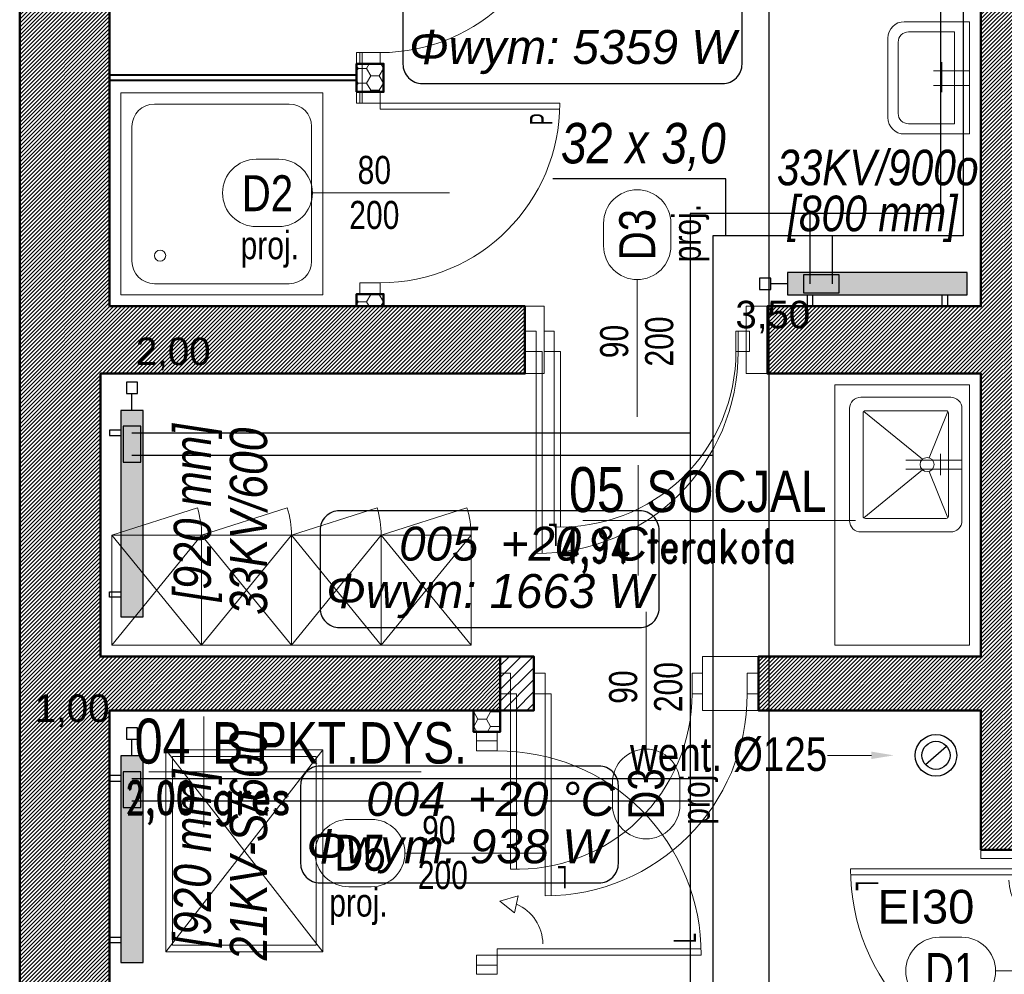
# Model space of a CAD drawing. Header units: centimetres. Extents: x -2715 to 104803, y -2927 to 32152.
# Tile 34 of 72: x 86216 to 86654, y 564 to 989. Entities that reach past the tile are written whole.
import ezdxf
from ezdxf import colors
from ezdxf.entities.mleader import LeaderData, LeaderLine
from ezdxf.enums import TextEntityAlignment as Align
from ezdxf.lldxf.tags import DXFTag
from ezdxf.math import Vec2, Vec3

# ---------------------------------------------------------------- set-up
doc = ezdxf.new("R2010")
doc.units = ezdxf.units.CM
doc.header["$MEASUREMENT"] = 0
doc.linetypes.add('DASHDOT2', pattern=[0.5, 0.25, -0.125, 0, -0.125])
for name, color, linetype, lineweight in [('0_TXT', 252, 'Continuous', 15), ('0_TXT niewidoczne', 252, 'Continuous', 15), ('1_ doors proj.', 252, 'Continuous', 15), ('1_ hatch', 252, 'Continuous', 9), ('1_ hatch proj.', 252, 'Continuous', 9), ('1_ przerywana  S_CONSTRUCTION', 252, 'DASHDOT2', 25), ('1_ view 1', 252, 'Continuous', 15), ('1_ wall DIV', 252, 'Continuous', 40), ('1_ wall STRUCT', 252, 'Continuous', 50), ('1_ wall STRUCT proj.', 252, 'Continuous', 50), ('1_ wall STRUCT-DIV rozbiorka', 252, 'Continuous', 9), ('2_ doors description proj.', 252, 'Continuous', 15), ('2_ equipment istn.', 252, 'Continuous', 9), ('2_ equipment proj.', 252, 'Continuous', 9), ('3_ PPOŻ  opisy', 252, 'Continuous', 18)]:
    doc.layers.add(name, color=color, linetype=linetype, lineweight=lineweight)
for name, color, linetype in [('1_ dach - osie', 252, 'DASHDOT'), ('IS_Grzejniki_Plan_rzut', 90, 'SOLID'), ('IS_Powrót', 240, 'Continuous'), ('IS_Text_Armatury_Therm', 7, 'Continuous'), ('IS_Text_Konstrukcji', 7, 'Continuous'), ('IS_Text_Odbiornikow_Therm', 7, 'Continuous'), ('IS_Zasilanie', 240, 'SOLID')]:
    doc.layers.add(name, color=color, linetype=linetype)
for name, color, linetype, true_color in [('IS_Armatura_podłączeniowa_grz._dolnozas.', 7, 'SOLID', 0x000000), ('IS_Armatura_Therm', 7, 'SOLID', 0x000000), ('IS_Opisy_działek_Therm', 7, 'SOLID', 0x000000)]:
    doc.layers.add(name, color=color, linetype=linetype, true_color=true_color)
doc.styles.add('ARIAL', font='arial.ttf', dxfattribs={"width": 0.8})
doc.styles.add('BIKTS', font='bikromsw.shx', dxfattribs={"width": 0.85})
doc.styles.add('H_POM', font='ARIALN.TTF', dxfattribs={"width": 0.7, "height": 18})
doc.styles.get("Standard").update_dxf_attribs({"font": 'ARIALN.TTF'})
doc.styles.add('TXT_D', font='arial.ttf')
doc.styles.add('TXT_M', font='romans.shx', dxfattribs={"width": 0.75, "oblique": 15})
doc.styles.add('TXT_S', font='romand.shx')
tags = doc.linetypes.add('Dash', pattern=[15, 10, -5]).pattern_tags.tags
tags[6:7] = [DXFTag(74, 4), DXFTag(75, 0), DXFTag(340, '0'), DXFTag(46, 0.0), DXFTag(50, 0.0), DXFTag(44, 0.0), DXFTag(45, 0.0)]
tags[4:5] = [DXFTag(74, 4), DXFTag(75, 0), DXFTag(340, '0'), DXFTag(46, 0.0), DXFTag(50, 0.0), DXFTag(44, 0.0), DXFTag(45, 0.0)]
tags = doc.linetypes.add('DASHDOT', pattern=[20, 10, -5, 0, -5]).pattern_tags.tags
tags[10:11] = [DXFTag(74, 4), DXFTag(75, 0), DXFTag(340, '0'), DXFTag(46, 0.0), DXFTag(50, 0.0), DXFTag(44, 0.0), DXFTag(45, 0.0)]
tags[8:9] = [DXFTag(74, 4), DXFTag(75, 0), DXFTag(340, '0'), DXFTag(46, 0.0), DXFTag(50, 0.0), DXFTag(44, 0.0), DXFTag(45, 0.0)]
tags[6:7] = [DXFTag(74, 4), DXFTag(75, 0), DXFTag(340, '0'), DXFTag(46, 0.0), DXFTag(50, 0.0), DXFTag(44, 0.0), DXFTag(45, 0.0)]
tags[4:5] = [DXFTag(74, 4), DXFTag(75, 0), DXFTag(340, '0'), DXFTag(46, 0.0), DXFTag(50, 0.0), DXFTag(44, 0.0), DXFTag(45, 0.0)]
doc.linetypes.add('Rozbiö˘ka', pattern='A,7,[121,msgB.shx,S=1,R=0,X=0.5,Y=-1.826635],7', length=14)
tags = doc.linetypes.add('SOLID', pattern=[10, 10, 0]).pattern_tags.tags
tags[6:7] = [DXFTag(74, 4), DXFTag(75, 0), DXFTag(340, '0'), DXFTag(46, 0.0), DXFTag(50, 0.0), DXFTag(44, 0.0), DXFTag(45, 0.0)]
tags[4:5] = [DXFTag(74, 4), DXFTag(75, 0), DXFTag(340, '0'), DXFTag(46, 0.0), DXFTag(50, 0.0), DXFTag(44, 0.0), DXFTag(45, 0.0)]

# ---------------------------------------------------------------- blocks, each defined once
blk = doc.blocks.new('fdgdfhfghgfsh')
at = {"linetype": 'Continuous'}
for p, q in [((0, 90), (-90, 90)), ((-90, 90), (-90, 0)), ((0, 0), (0, 90)), ((-15, 85), (-75, 85)), ((-85, 75), (-85, 15)), ((-5, 15), (-5, 75)), ((-75, 5), (-15, 5)), ((-90, 0), (0, 0))]:
    blk.add_line(p, q, dxfattribs=at)
for centre, major_axis, start_param, end_param in [((-75, 75), (-7.07, -7.07), 3.926991, 5.497787), ((-15, 75), (7.07, -7.07), 0.785398, 2.356194), ((-17.5, 17.5), (-1.77, -1.77), 3.926991, 10.210176), ((-75, 15), (7.07, -7.07), 3.926991, 5.497787), ((-15, 15), (-7.07, -7.07), 0.785398, 2.356194)]:
    blk.add_ellipse(centre, major_axis=major_axis, ratio=1, start_param=start_param, end_param=end_param, dxfattribs=at)
blk = doc.blocks.new('zlew 60x50')
for p, q in [((-2, -25), (-2, 0)), ((2, -25), (2, 0)), ((-3.01, -14.66), (-23.71, -6.29)), ((3.01, -14.66), (23.71, -6.29)), ((4.82, -9.59), (-4.69, -9.59)), ((-2.39, -17.5), (-23.68, -43.73)), ((23.68, -43.73), (2.39, -17.5))]:
    blk.add_line(p, q)
for points in [[(30, -5), (30, -45, -0.414214), (25, -50), (-25, -50, -0.414214), (-30, -45), (-30, -5, -0.414214), (-25, 0), (25, 0, -0.414214)], [(24, -7), (24, -43, -0.414214), (23, -44), (-23, -44, -0.414214), (-24, -43), (-24, -7, -0.414214), (-23, -6), (23, -6, -0.414214)]]:
    blk.add_lwpolyline(points, format="xyb", close=True)
blk.add_circle((0, -15.5), 3.12)
blk = doc.blocks.new('UMYWALKA')
for p, q in [((32, 55), (0, 55)), ((0, 55), (0, 0)), ((7.48, 50), (7.48, 5)), ((30, 50), (7.48, 50)), ((35, 10), (35, 45)), ((40, 8), (40, 47)), ((13.59, 34.46), (13.59, 19.84)), ((17.77, 31.32), (0, 31.32)), ((17.77, 24.01), (0, 24.01)), ((7.48, 5), (30, 5)), ((0, 0), (32, 0))]:
    blk.add_line(p, q)
for centre, radius, start, end in [((32, 47), 8, 0, 90), ((30, 45), 5, 0, 90), ((30, 10), 5, 270, 0), ((32, 8), 8, 270, 0)]:
    blk.add_arc(centre, radius, start, end)
blk = doc.blocks.new('MET')
at = {"layer": '0_TXT niewidoczne'}
for p, q in [((0, -20), (0, 20)), ((-20, 0), (78.66, 0))]:
    blk.add_line(p, q, dxfattribs=at)
at = {"style": 'TXT_D', "width": 0.8, "flags": 4}
blk.add_attdef('NUMER', text='', height=15, dxfattribs=at).set_placement((-6.73, 3.76), align=Align.RIGHT)
blk.add_attdef('NAZWA', (4.15, 3.76), '', height=15, dxfattribs=at)
at = {"layer": '0_TXT niewidoczne', "style": 'TXT_M', "width": 0.8, "flags": 4}
blk.add_attdef('M2', text='', height=12, dxfattribs=at).set_placement((-6.06, -15.36), align=Align.RIGHT)
blk.add_attdef('POSADZKA', (4.15, -15.36), '', height=12, dxfattribs=at)
blk = doc.blocks.new('_OZN.DRZWI')
blk.add_line((0, 0), (61.07, 0))
blk.add_lwpolyline([(-15, 15, -1), (-15, -15), (-25, -15, -1), (-25, 15)], format="xyb", close=True)
at = {"style": 'BIKTS', "width": 0.8}
blk.add_attdef('WYSOK', text='', height=8, rotation=0, dxfattribs=at).set_placement((27.59, 12.75), align=Align.TOP_CENTER)
for p in [(-20, 0), (75.14, 0)]:
    blk.add_attdef('OZN', text='', height=8, rotation=0, dxfattribs=at).set_placement(p, align=Align.MIDDLE)
blk.add_attdef('SZEROK', text='', height=8, rotation=0, dxfattribs=at).set_placement((27.59, -12.4), align=Align.CENTER)
blk = doc.blocks.new('VFDGFDHGF')
for p, q in [((4, 4.55), (0.45, 4.55)), ((8.55, 4.55), (4, 4.55)), ((8.55, -4.55), (8.55, 4.55)), ((99.45, 4.55), (99.45, -4.55)), ((108, 4.55), (104.45, 4.55)), ((4, -4.55), (8.55, -4.55)), ((8.55, -4.55), (8.55, -95.45)), ((11.27, -4.55), (11.27, -95.41)), ((32.64, -5.84), (27.34, -12.38)), ((99.45, -4.55), (104, -4.55)), ((27.34, -12.38), (35.01, -13.91))]:
    blk.add_line(p, q)
for points in [[(0, -4.55), (0, 4.55), (4, 4.55), (4, -4.55)], [(4, -4.55), (4, 4.55), (8.55, 4.55), (8.55, -4.55)], [(99.45, -4.55), (99.45, 4.55), (104, 4.55), (104, -4.55)], [(104, -4.55), (104, 4.55), (108, 4.55), (108, -4.55)]]:
    blk.add_lwpolyline(points, close=True)
for points in [[(54, -1.36), (54, -0.36)], [(8.55, -4.55), (11.27, -4.55)], [(32.64, -5.84), (35.01, -13.91)]]:
    blk.add_lwpolyline(points)
for centre, radius, start, end in [((9.07, -5.07), 90.38, 269.6651, 0.3349), ((13.55, -5.84), 19.09, 270, 337.4994)]:
    blk.add_arc(centre, radius, start, end)
at = {"insert": (18.4, -83.17), "char_height": 10, "width": 6.2032, "attachment_point": 3, "style": 'H_POM'}
blk.add_mtext('L', dxfattribs=at)
blk = doc.blocks.new('gfdgfhgfjhgjhgjhgjh')
for p, q in [((-9.09, -5), (-9.09, 0)), ((0, 0), (0, -5)), ((0, -5), (-9.09, -5)), ((0, -5), (80, -5)), ((0, -7.73), (79.95, -7.73)), ((-9.09, -85), (0, -85)), ((0, -85), (0, -90))]:
    blk.add_line(p, q)
for points in [[(0, 0), (-9.09, 0), (-9.09, -5), (0, -5)], [(0, -85), (-9.09, -85), (-9.09, -90), (0, -90)]]:
    blk.add_lwpolyline(points, close=True)
for points in [[(0, -5), (0, -7.73)], [(-3.18, -45), (-4.18, -45)]]:
    blk.add_lwpolyline(points)
blk.add_arc((0, -5), 80, 270, 0)
at = {"insert": (66.67, -14.86), "char_height": 10, "width": 6.2032, "attachment_point": 1, "rotation": 90, "style": 'H_POM'}
blk.add_mtext('P', dxfattribs=at)
blk = doc.blocks.new('htjhykjjhkjh')
at = {"layer": '1_ wall STRUCT-DIV rozbiorka', "linetype": 'Rozbiö˘ka'}
for p, q in [((4.55, 4.55), (0, 4.55)), ((4.55, -4.55), (4.55, 4.55)), ((85.45, 4.55), (85.45, -4.55)), ((0, -4.55), (4.55, -4.55)), ((4.55, -4.55), (4.55, -82.68)), ((7.27, -4.55), (7.27, -82.73)), ((85.45, -4.55), (90, -4.55))]:
    blk.add_line(p, q, dxfattribs=at)
for points in [[(0, -4.55), (0, 4.55), (4.55, 4.55), (4.55, -4.55)], [(85.45, -4.55), (85.45, 4.55), (90, 4.55), (90, -4.55)]]:
    blk.add_lwpolyline(points, close=True, dxfattribs=at)
blk.add_lwpolyline([(4.55, -4.55), (7.27, -4.55)], dxfattribs=at)
blk.add_arc((7.27, -4.55), 78.18, 268.0007, 0, dxfattribs=at)
blk = doc.blocks.new('GFDGFDHFHGFHGFRE')
for p, q in [((-9.09, 0), (-9.09, -5)), ((0, -5), (0, 0)), ((-9.09, -5), (-99.09, -5)), ((-9.09, -7.73), (-99.05, -7.73)), ((-9.09, -5), (0, -5)), ((-9.09, -95), (-9.09, -100)), ((0, -95), (-9.09, -95))]:
    blk.add_line(p, q)
for points in [[(-9.09, 0), (0, 0), (0, -5), (-9.09, -5)], [(-9.09, -95), (0, -95), (0, -100), (-9.09, -100)]]:
    blk.add_lwpolyline(points, close=True)
for points in [[(-9.09, -5), (-9.09, -7.73)], [(-5.91, -50), (-4.91, -50)]]:
    blk.add_lwpolyline(points)
blk.add_arc((-9.09, -5), 90, 180, 270)
at = {"insert": (-85.76, -14.86), "char_height": 10, "width": 6.2032, "attachment_point": 7, "rotation": 90, "style": 'H_POM'}
blk.add_mtext('L', dxfattribs=at)
blk = doc.blocks.new('GFDHGFJHGKJHLKJHL')
at = {"ltscale": 10}
blk.add_lwpolyline([(0, 0), (70, 0), (70, -90), (0, -90), (0, 0)], dxfattribs=at)
at = {"linetype": 'Dash', "ltscale": 20}
blk.add_lwpolyline([(0, -90), (70, 0), (0, 0), (70, -90), (0, -90)], dxfattribs=at)
blk.add_lwpolyline([(3, -3), (67, -3), (67, -87), (3, -87)], close=True, dxfattribs=at)
blk = doc.blocks.new('BFGHJHGJHGKHG')
at = {"linetype": 'Dash', "ltscale": 10}
for points in [[(0, 49), (38.11, 61.14)], [(40, 49), (78.11, 61.14)]]:
    blk.add_lwpolyline(points, dxfattribs=at)
blk.add_lwpolyline([(0, 49), (80, 49), (80, 0), (0, 0), (0, 49), (40, 49), (40, 0)])
at = {"linetype": 'Dash', "ltscale": 15}
for points in [[(0, 0), (40, 49), (0, 49), (40, 0), (0, 0)], [(40, 0), (80, 49), (40, 49), (80, 0), (40, 0)]]:
    blk.add_lwpolyline(points, dxfattribs=at)
at = {"linetype": 'Dash', "ltscale": 10}
for centre in [(0, 49), (40, 49)]:
    blk.add_arc(centre, 40, 0, 17.6724, dxfattribs=at)
blk = doc.blocks.new('GRFHGFJNHGJMKH')
at = {"layer": '1_ dach - osie'}
blk.add_line((0, -1754.68), (0, 0), dxfattribs=at)
blk = doc.blocks.new('bvnbvn')
at = {"layer": '1_ przerywana  S_CONSTRUCTION', "color": 150, "linetype": 'Dash', "ltscale": 20}
blk.add_lwpolyline([(-24.68, -24.14), (-15.32, -15.86)], dxfattribs=at)
at = {"layer": '1_ przerywana  S_CONSTRUCTION', "color": 150, "linetype": 'Dash', "ltscale": 10}
for radius in [9.25, 6.25]:
    blk.add_circle((-20, -20), radius, dxfattribs=at)
at = {"layer": '0_TXT', "color": 150}
ml = blk.add_multileader_mtext('Standard', dxfattribs=at)
ml.set_content('{\\fArial Narrow|b0|i0|c238|p34;\\H83.333333x;went. %%C125}', color=150)
ml.set_leader_properties()
ml.build(insert=Vec2(0, 0))
ml.multileader.update_dxf_attribs({"dogleg_length": 0.36, "arrow_head_size": 10})
ctx = ml.context
ctx.base_point, ctx.char_height, ctx.arrow_head_size, ctx.landing_gap_size, ctx.plane_origin = Vec3(-155.64, -20), 0.18, 10, 0.09, Vec3(-38.74, -20)
ctx.text_align_type = 2
notes = []
notes.append((ctx, [(0, (1, 1, 0), (-67.94, -20), (-1, 0), 0.36, [(0, [(-38.74, -20)], 0, [])])]))
ctx.mtext.insert, ctx.mtext.alignment, ctx.mtext.flow_direction = Vec3(-68.39, -11.92), 3, 5
for ctx, leaders in notes:
    for number, flags, end, landing, length, lines in leaders:
        leader = LeaderData()
        leader.index, (leader.has_last_leader_line, leader.has_dogleg_vector, leader.attachment_direction) = number, flags
        leader.last_leader_point, leader.dogleg_vector, leader.dogleg_length = Vec3(end), Vec3(landing), length
        for number, points, colour, breaks in lines:
            line = LeaderLine()
            line.index, line.vertices, line.color, line.breaks = number, Vec3.list(points), colors.encode_raw_color(colour), breaks
            leader.lines.append(line)
        ctx.leaders.append(leader)

msp = doc.modelspace()

# ---------------------------------------------------------------- hatches: boundary and pattern name
at = {"layer": '1_ hatch'}
h = msp.add_hatch(dxfattribs=at)
h.set_pattern_fill('ANSI31', color=256, scale=10)
h.paths.add_polyline_path([(86255.57, 517.9), (86215.57, 517.9), (86215.55, 1206.93), (86348.55, 1206.93), (86348.55, 1166.93), (86255.55, 1166.93), (86255.55, 861.93), (86440.51, 861.93), (86440.51, 831.93), (86251.55, 831.93), (86251.55, 705.93), (86429.55, 705.93), (86429.55, 681.93), (86255.55, 681.93)])
h = msp.add_hatch(dxfattribs=at)
h.set_pattern_fill('ANSI31', color=256, scale=10)
h.paths.add_polyline_path([(86685.55, 619.93), (86650.07, 619.93), (86643.55, 619.93), (86643.55, 681.93), (86544.51, 681.93), (86544.51, 705.93), (86643.55, 705.93), (86643.55, 831.93), (86548.51, 831.93), (86548.51, 861.93), (86643.55, 861.93), (86643.55, 1206.93), (86830.55, 1206.93), (86830.55, 1166.93), (86685.55, 1166.93), (86685.55, 705.93), (86900.55, 705.93), (86900.55, 681.93), (86685.55, 681.93)])
at = {"layer": '1_ hatch proj.'}
h = msp.add_hatch(dxfattribs=at)
h.set_pattern_fill('HONEY', color=256, scale=30)
h.paths.add_polyline_path([(86365.55, 957.35), (86365.55, 969.85), (86377.55, 969.85), (86377.55, 957.35)])
h = msp.add_hatch(dxfattribs=at)
h.set_pattern_fill('HONEY', color=256, scale=30)
h.paths.add_polyline_path([(86365.55, 867.35), (86365.55, 861.93), (86377.55, 861.93), (86377.55, 867.35)])
h = msp.add_hatch(dxfattribs=at)
h.set_pattern_fill('ANSI31', color=256, scale=30)
h.set_pattern_definition([(45, (-154, -2e-12), (-2.65165043, 2.65165043), [])])
h.paths.add_polyline_path([(86429.55, 705.93), (86444.51, 705.93), (86444.51, 681.93), (86429.55, 681.93)])
h = msp.add_hatch(dxfattribs=at)
h.set_pattern_fill('HONEY', color=256, scale=30)
h.set_pattern_definition([(0, (120.848, 9), (5.625, 3.24759526), [3.75, -7.5]), (120, (120.848, 9), (-5.625, 3.24759526), [3.75, -7.5]), (60, (120.848, 9), (1e-15, 6.49519053), [-7.5, 3.75])])
h.paths.add_polyline_path([(86429.55, 681.93), (86429.55, 672.43), (86417.55, 672.43), (86417.55, 681.93)])
at = {"layer": 'IS_Grzejniki_Plan_rzut'}
for points in [[(86557.51, 866.93), (86637.51, 866.93), (86637.51, 876.93), (86557.51, 876.93)], [(86260.55, 815.54), (86260.55, 723.54), (86270.55, 723.54), (86270.55, 815.54)], [(86260.55, 661.65), (86260.55, 569.65), (86270.55, 569.65), (86270.55, 661.65)]]:
    msp.add_hatch(color=256, dxfattribs=at).paths.add_polyline_path(points)

# ---------------------------------------------------------------- linework, layer by layer
at = {"layer": '1_ wall DIV'}
for points in [[(86365.55, 964.85), (86255.55, 964.85)], [(86365.55, 962.35), (86255.55, 962.35)]]:
    msp.add_lwpolyline(points, dxfattribs=at)
at = {"layer": '1_ wall STRUCT'}
msp.add_lwpolyline([(86255.55, 517.9), (86215.55, 517.9), (86215.55, 1206.93), (86348.55, 1206.93), (86348.55, 1166.93), (86255.55, 1166.93), (86255.55, 861.93), (86440.51, 861.93), (86440.51, 831.93), (86251.55, 831.93), (86251.55, 705.93), (86429.55, 705.93), (86429.55, 681.93), (86255.55, 681.93)], close=True, dxfattribs=at)
msp.add_lwpolyline([(86685.55, 619.93), (86650.07, 619.93), (86643.55, 619.93), (86643.55, 681.93), (86544.51, 681.93), (86544.51, 705.93), (86643.55, 705.93), (86643.55, 831.93), (86548.51, 831.93), (86548.51, 861.93), (86643.55, 861.93), (86643.55, 1206.93), (86830.55, 1206.93), (86830.55, 1166.93), (86685.55, 1166.93), (86685.55, 705.93), (86900.55, 705.93), (86900.55, 681.93), (86685.55, 681.93), (86685.55, 619.93)], dxfattribs=at)
at = {"layer": '1_ wall STRUCT proj.'}
for points in [[(86365.55, 957.35), (86365.55, 969.85), (86377.55, 969.85), (86377.55, 957.35), (86365.55, 957.35)], [(86365.55, 861.93), (86365.55, 867.35), (86377.55, 867.35), (86377.55, 861.93), (86365.55, 861.93)], [(86429.55, 705.93), (86444.51, 705.93), (86444.51, 681.93), (86429.55, 681.93), (86429.55, 705.93)], [(86429.55, 681.93), (86429.55, 672.43), (86417.55, 672.43), (86417.55, 681.93), (86429.55, 681.93)]]:
    msp.add_lwpolyline(points, dxfattribs=at)
at = {"layer": '1_ wall STRUCT-DIV rozbiorka', "linetype": 'Rozbiö˘ka', "ltscale": 0.5}
msp.add_lwpolyline([(86365.55, 974.85), (86365.55, 952.35), (86368.05, 952.35), (86368.05, 974.85), (86365.55, 974.85)], dxfattribs=at)
at = {"layer": '1_ wall STRUCT-DIV rozbiorka', "linetype": 'Rozbiö˘ka'}
for points in [[(86440.51, 831.93), (86449.05, 831.93), (86449.05, 861.93), (86440.51, 861.93)], [(86548.51, 831.93), (86539.05, 831.93), (86539.05, 861.93), (86548.51, 861.93)], [(86544.51, 681.93), (86519.55, 681.93), (86519.55, 705.93), (86544.51, 705.93)], [(86685.55, 619.93), (86685.55, 615.93), (86643.55, 615.93), (86643.55, 619.93)]]:
    msp.add_lwpolyline(points, dxfattribs=at)
at = {"layer": '2_ equipment istn.'}
msp.add_lwpolyline([(86638.55, 710.93), (86578.55, 710.93), (86578.55, 826.93), (86638.55, 826.93), (86638.55, 710.93)], dxfattribs=at)
at = {"layer": 'IS_Armatura_podłączeniowa_grz._dolnozas.'}
for points in [[(86564.51, 867.93), (86580.51, 867.93), (86580.51, 875.93), (86564.51, 875.93), (86564.51, 867.93)], [(86261.55, 808.54), (86261.55, 792.54), (86269.55, 792.54), (86269.55, 808.54), (86261.55, 808.54)], [(86261.55, 654.65), (86261.55, 638.65), (86269.55, 638.65), (86269.55, 654.65), (86261.55, 654.65)]]:
    msp.add_lwpolyline(points, dxfattribs=at)
at = {"layer": 'IS_Armatura_Therm'}
for points in [[(86550.01, 874.43), (86545.01, 874.43), (86545.01, 869.43), (86550.01, 869.43), (86550.01, 874.43)], [(86557.51, 871.93), (86550.01, 871.93)], [(86268.05, 823.04), (86268.05, 828.04), (86263.05, 828.04), (86263.05, 823.04), (86268.05, 823.04)], [(86265.55, 815.54), (86265.55, 823.04)], [(86268.05, 669.15), (86268.05, 674.15), (86263.05, 674.15), (86263.05, 669.15), (86268.05, 669.15)], [(86265.55, 661.65), (86265.55, 669.15)]]:
    msp.add_lwpolyline(points, dxfattribs=at)
at = {"layer": 'IS_Grzejniki_Plan_rzut'}
for points in [[(86557.51, 866.93), (86637.51, 866.93), (86637.51, 876.93), (86557.51, 876.93), (86557.51, 866.93)], [(86566.26, 866.93), (86566.26, 861.93), (86568.76, 861.93), (86568.76, 866.93)], [(86628.76, 866.93), (86628.76, 861.93), (86626.26, 861.93), (86626.26, 866.93)], [(86260.55, 815.54), (86260.55, 723.54), (86270.55, 723.54), (86270.55, 815.54), (86260.55, 815.54)], [(86260.55, 806.79), (86255.55, 806.79), (86255.55, 804.29), (86260.55, 804.29)], [(86260.55, 732.29), (86255.55, 732.29), (86255.55, 734.79), (86260.55, 734.79)], [(86260.55, 661.65), (86260.55, 569.65), (86270.55, 569.65), (86270.55, 661.65), (86260.55, 661.65)], [(86260.55, 652.9), (86255.55, 652.9), (86255.55, 650.4), (86260.55, 650.4)], [(86260.55, 578.4), (86255.55, 578.4), (86255.55, 580.9), (86260.55, 580.9)]]:
    msp.add_lwpolyline(points, dxfattribs=at)
at = {"layer": 'IS_Opisy_działek_Therm'}
msp.add_lwpolyline([(86529.92, 893.26), (86529.92, 918.57), (86452.97, 918.57)], dxfattribs=at)
at = {"layer": 'IS_Powrót', "linetype": 'Dash'}
for points in [[(86625.6, 1117.54), (86625.6, 903.26)], [(86567.51, 903.26), (86514.16, 903.26)], [(86514.16, 903.26), (86514.16, 805.54)], [(86567.51, 871.93), (86567.51, 903.26)], [(86625.6, 903.26), (86567.51, 903.26)], [(86265.55, 805.54), (86514.16, 805.54)], [(86514.16, 805.54), (86514.16, 651.65)], [(86265.55, 651.65), (86514.16, 651.65)], [(86514.16, 651.65), (86514.16, 456.41)]]:
    msp.add_lwpolyline(points, dxfattribs=at)
at = {"layer": 'IS_Text_Konstrukcji', "linetype": 'SOLID'}
for points in [[(86394.87, 961.07), (86528.54, 961.07, 0.414214), (86537.2, 969.73), (86537.2, 1004.4, 0.414214), (86528.54, 1013.07), (86394.87, 1013.07, 0.414214), (86386.2, 1004.4), (86386.2, 969.73, 0.414214), (86394.87, 961.07)], [(86357.95, 718.82), (86491.61, 718.82, 0.414214), (86500.28, 727.49), (86500.28, 762.15, 0.414214), (86491.61, 770.82), (86357.95, 770.82, 0.414214), (86349.28, 762.15), (86349.28, 727.49, 0.414214), (86357.95, 718.82)], [(86349.31, 605.14), (86473.47, 605.14, 0.414214), (86482.14, 613.81), (86482.14, 648.47, 0.414214), (86473.47, 657.14), (86349.31, 657.14, 0.414214), (86340.64, 648.47), (86340.64, 613.81, 0.414214), (86349.31, 605.14)]]:
    msp.add_lwpolyline(points, format="xyb", dxfattribs=at)
at = {"layer": 'IS_Zasilanie'}
for points in [[(86635.6, 1107.54), (86635.6, 893.26)], [(86577.51, 893.26), (86524.16, 893.26)], [(86524.16, 893.26), (86524.16, 795.54)], [(86577.51, 871.93), (86577.51, 893.26)], [(86635.6, 893.26), (86577.51, 893.26)], [(86265.55, 795.54), (86524.16, 795.54)], [(86524.16, 795.54), (86524.16, 641.65)], [(86265.55, 641.65), (86524.16, 641.65)], [(86524.16, 641.65), (86524.16, 446.41)]]:
    msp.add_lwpolyline(points, dxfattribs=at)

# ---------------------------------------------------------------- block references
at = {"layer": '0_TXT'}
ref = msp.add_blockref('MET', (86490.97, 766.57), dxfattribs=dict(at, xscale=1.23, yscale=1.23, zscale=1.23, rotation=359.9999999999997))
ref.add_attrib('NUMER', '05', dxfattribs={"layer": '0', "height": 20, "style": 'TXT_D', "width": 0.8, "flags": 4}).set_placement((86485, 770.26), align=Align.RIGHT)
ref.add_attrib('NAZWA', 'SOCJAL', (86494.66, 770.26), dxfattribs={"layer": '0', "height": 18.45, "style": 'TXT_D', "width": 0.8, "flags": 4})
ref.add_attrib('M2', '4,94', dxfattribs={"layer": '0', "height": 14.76, "style": 'TXT_S', "width": 0.7, "flags": 4}).set_placement((86487.28, 747.68), align=Align.RIGHT)
ref.add_attrib('POSADZKA', 'terakota', (86494.66, 747.68), dxfattribs={"layer": '0', "height": 14.76, "style": 'TXT_S', "width": 0.8, "flags": 4})
ref = msp.add_blockref('MET', (86297.6, 654.58), dxfattribs=dict(at, xscale=1.23, yscale=1.23, zscale=1.23, rotation=359.9999999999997))
ref.add_attrib('NUMER', '04', dxfattribs={"layer": '0', "height": 20, "style": 'TXT_D', "width": 0.8, "flags": 4}).set_placement((86291.64, 658.27), align=Align.RIGHT)
ref.add_attrib('NAZWA', 'B.PKT.DYS.', (86301.29, 658.27), dxfattribs={"layer": '0', "height": 18.45, "style": 'TXT_D', "width": 0.8, "flags": 4})
ref.add_attrib('M2', '2,00', dxfattribs={"layer": '0', "height": 14.76, "style": 'TXT_S', "width": 0.7, "flags": 4}).set_placement((86293.91, 635.69), align=Align.RIGHT)
ref.add_attrib('POSADZKA', 'gres', (86301.29, 635.69), dxfattribs={"layer": '0', "color": 150, "height": 14.76, "style": 'TXT_S', "width": 0.8, "flags": 4})
msp.add_blockref('bvnbvn', (86643.55, 681.93), dxfattribs=at)
at = {"layer": '1_ doors proj.'}
for p in [(86376.09, 1059.85), (86376.09, 957.35)]:
    msp.add_blockref('gfdgfhgfjhgjhgjhgjh', p, dxfattribs=at)
for name, p, rotation in [('GFDGFDHFHGFHGFRE', (86440.51, 850.86), 90), ('GFDGFDHFHGFHGFRE', (86444.51, 698.48), 90), ('VFDGFDHGF', (86423.55, 564.43), 89.99999999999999), ('VFDGFDHGF', (86681, 619.93), 270)]:
    msp.add_blockref(name, p, dxfattribs=dict(at, rotation=rotation))
at = {"layer": '1_ view 1'}
msp.add_blockref('GRFHGFJNHGJMKH', (86549.24, 1279.19), dxfattribs=at)
at = {"layer": '1_ wall STRUCT-DIV rozbiorka', "color": 6}
for p in [(86449.05, 846.31), (86429.55, 693.93)]:
    msp.add_blockref('htjhykjjhkjh', p, dxfattribs=at)
at = {"layer": '2_ doors description proj.'}
ref = msp.add_blockref('_OZN.DRZWI', (86345.88, 912.35), dxfattribs=at)
ref.add_attrib('OZN', 'proj.', dxfattribs={"layer": '0', "color": 7, "lineweight": 5, "height": 12.5, "style": 'BIKTS', "width": 0.8}).set_placement((86326.91, 887.54), align=Align.MIDDLE)
ref.add_attrib('WYSOK', '200', dxfattribs={"layer": '0', "color": 7, "lineweight": 5, "height": 12.5, "style": 'BIKTS', "width": 0.8}).set_placement((86373.47, 908.81), align=Align.TOP_CENTER)
ref.add_attrib('SZEROK', '80', dxfattribs={"layer": '0', "color": 7, "lineweight": 5, "height": 12.5, "style": 'BIKTS', "width": 0.8}).set_placement((86373.47, 916.36), align=Align.CENTER)
ref.add_attrib('OZN', 'D2', dxfattribs={"layer": '0', "color": 7, "lineweight": 5, "height": 16, "style": 'ARIAL', "width": 0.8}).set_placement((86325.88, 912.35), align=Align.MIDDLE)
ref = msp.add_blockref('_OZN.DRZWI', (86490.51, 873.79), dxfattribs=dict(at, xscale=-1, rotation=89.99999999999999))
ref.add_attrib('OZN', 'proj.', dxfattribs={"layer": '0', "color": 7, "lineweight": 5, "height": 12.5, "rotation": 90, "style": 'BIKTS', "width": 0.8}).set_placement((86514.1, 894.48), align=Align.MIDDLE)
ref.add_attrib('WYSOK', '200', dxfattribs={"layer": '0', "color": 7, "lineweight": 5, "height": 12.5, "rotation": 90, "style": 'BIKTS', "width": 0.8}).set_placement((86494.05, 846.19), align=Align.TOP_CENTER)
ref.add_attrib('SZEROK', '90', dxfattribs={"layer": '0', "color": 7, "lineweight": 5, "height": 12.5, "rotation": 90, "style": 'BIKTS', "width": 0.8}).set_placement((86486.49, 846.19), align=Align.CENTER)
ref.add_attrib('OZN', 'D3', dxfattribs={"layer": '0', "color": 7, "lineweight": 5, "height": 16, "rotation": 90, "style": 'ARIAL', "width": 0.8}).set_placement((86490.51, 893.79), align=Align.MIDDLE)
ref = msp.add_blockref('_OZN.DRZWI', (86494.51, 664.73), dxfattribs=dict(at, rotation=90.00000000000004))
ref.add_attrib('OZN', 'proj.', dxfattribs={"layer": '0', "color": 7, "lineweight": 5, "height": 12.5, "rotation": 90, "style": 'BIKTS', "width": 0.8}).set_placement((86518.1, 644.03), align=Align.MIDDLE)
ref.add_attrib('WYSOK', '200', dxfattribs={"layer": '0', "color": 7, "lineweight": 5, "height": 12.5, "rotation": 90, "style": 'BIKTS', "width": 0.8}).set_placement((86498.05, 692.32), align=Align.TOP_CENTER)
ref.add_attrib('SZEROK', '90', dxfattribs={"layer": '0', "color": 7, "lineweight": 5, "height": 12.5, "rotation": 90, "style": 'BIKTS', "width": 0.8}).set_placement((86490.49, 692.32), align=Align.CENTER)
ref.add_attrib('OZN', 'D3', dxfattribs={"layer": '0', "color": 7, "lineweight": 5, "height": 16, "rotation": 90, "style": 'ARIAL', "width": 0.8}).set_placement((86494.51, 644.73), align=Align.MIDDLE)
ref = msp.add_blockref('_OZN.DRZWI', (86387.1, 618.43), dxfattribs=at)
ref.add_attrib('OZN', 'proj.', dxfattribs={"layer": '0', "color": 7, "lineweight": 5, "height": 12.5, "style": 'BIKTS', "width": 0.8}).set_placement((86366.4, 594.84), align=Align.MIDDLE)
ref.add_attrib('WYSOK', '200', dxfattribs={"layer": '0', "color": 7, "lineweight": 5, "height": 12.5, "style": 'BIKTS', "width": 0.8}).set_placement((86403.97, 614.89), align=Align.TOP_CENTER)
ref.add_attrib('SZEROK', '90', dxfattribs={"layer": '0', "color": 7, "lineweight": 5, "height": 12.5, "style": 'BIKTS', "width": 0.8}).set_placement((86402.19, 622.44), align=Align.CENTER)
ref.add_attrib('OZN', 'D5', dxfattribs={"layer": '0', "color": 7, "lineweight": 5, "height": 16, "style": 'ARIAL', "width": 0.8}).set_placement((86367.1, 618.43), align=Align.MIDDLE)
ref = msp.add_blockref('_OZN.DRZWI', (86650.09, 565.93), dxfattribs=dict(at, xscale=-1, rotation=180))
ref.add_attrib('OZN', 'proj.', dxfattribs={"layer": '0', "color": 7, "lineweight": 5, "height": 12.5, "style": 'BIKTS', "width": 0.8}).set_placement((86731.49, 565.93), align=Align.MIDDLE)
ref.add_attrib('WYSOK', '200', dxfattribs={"layer": '0', "color": 7, "lineweight": 5, "height": 12.5, "style": 'BIKTS', "width": 0.8}).set_placement((86677.68, 562.86), align=Align.TOP_CENTER)
ref.add_attrib('SZEROK', '90', dxfattribs={"layer": '0', "color": 7, "lineweight": 5, "height": 12.5, "style": 'BIKTS', "width": 0.8}).set_placement((86677.68, 567.93), align=Align.CENTER)
ref.add_attrib('OZN', 'D1', dxfattribs={"layer": '0', "color": 7, "lineweight": 5, "height": 16, "style": 'ARIAL', "width": 0.8}).set_placement((86630.09, 565.93), align=Align.MIDDLE)
at = {"layer": '2_ equipment istn.', "xscale": 0.909090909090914, "yscale": 0.909090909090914, "zscale": 0.9090909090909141, "rotation": 180.0000000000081}
msp.add_blockref('UMYWALKA', (86638.55, 988.6), dxfattribs=at)
at = {"layer": '2_ equipment istn.', "xscale": -1}
msp.add_blockref('fdgdfhfghgfsh', (86260.55, 866.93), dxfattribs=at)
at = {"layer": '2_ equipment istn.', "xscale": -1, "rotation": 270}
msp.add_blockref('zlew 60x50', (86635.11, 791.39), dxfattribs=at)
at = {"layer": '2_ equipment proj.'}
for name, p in [('BFGHJHGJHGKHG', (86256.55, 710.93)), ('BFGHJHGJHGKHG', (86336.55, 710.93)), ('GFDHGFJHGKJHLKJHL', (86280.55, 664.43))]:
    msp.add_blockref(name, p, dxfattribs=at)

# ---------------------------------------------------------------- texts
at = {"layer": 'IS_Opisy_działek_Therm', "insert": (86529.92, 922.17), "char_height": 18, "attachment_point": 9}
msp.add_mtext('\\fArial Narrow|b0|i1;32 x 3,0', dxfattribs=at)
at = {"layer": 'IS_Text_Armatury_Therm', "linetype": 'SOLID', "char_height": 12.24, "attachment_point": 9}
for s, insert in [('\\fArial|b0|i0;3,50  ', (86567.51, 849.81)), ('\\fArial|b0|i0;2,00  ', (86300.55, 833.42)), ('\\fArial|b0|i0;1,00  ', (86255.55, 674.53))]:
    msp.add_mtext(s, dxfattribs=dict(at, insert=insert))
at = {"layer": 'IS_Text_Konstrukcji', "linetype": 'SOLID', "char_height": 15.12}
for s, insert, attachment_point in [('\\fArial|b0|i1;Φwym: 5359 W', (86461.7, 984.91), 2), ('\\fArial|b0|i1;005', (86419.78, 748.42), 9), ('\\fArial|b0|i1;+20 °C', (86429.78, 748.42), 7), ('\\fArial|b0|i1;Φwym: 1663 W', (86424.78, 742.66), 2), ('\\fArial|b0|i1;004', (86405.14, 634.74), 9), ('\\fArial|b0|i1;+20 °C', (86415.14, 634.74), 7), ('\\fArial|b0|i1;Φwym: 938 W', (86410.14, 628.98), 2)]:
    msp.add_mtext(s, dxfattribs=dict(at, insert=insert, attachment_point=attachment_point))
at = {"layer": 'IS_Text_Odbiornikow_Therm', "linetype": 'SOLID', "char_height": 15.84}
for s, insert, attachment_point in [('\\fArial Narrow|b0|i1;33KV/900o', (86642.51, 915.53), 9), ('\\fArial Narrow|b0|i1;[800 mm]', (86557.51, 890.53), 7)]:
    msp.add_mtext(s, dxfattribs=dict(at, insert=insert, attachment_point=attachment_point))
at = {"layer": 'IS_Text_Odbiornikow_Therm', "linetype": 'SOLID', "char_height": 16.56, "rotation": 90}
for s, insert, attachment_point in [('\\fArial Narrow|b0|i1;33KV/600', (86309.15, 724.54), 1), ('\\fArial Narrow|b0|i1;[920 mm]', (86284.15, 809.54), 3), ('\\fArial Narrow|b0|i1;21KV-S/600', (86309.15, 570.65), 1), ('\\fArial Narrow|b0|i1;[920 mm]', (86284.15, 655.65), 3)]:
    msp.add_mtext(s, dxfattribs=dict(at, insert=insert, attachment_point=attachment_point))

# ---------------------------------------------------------------- next in the draw order: texts
at = {"layer": '3_ PPOŻ  opisy', "insert": (86594.66, 602.03), "char_height": 15, "width": 48.8787, "attachment_point": 1, "rotation": 0.0202, "style": 'TXT_D', "bg_fill": 3, "box_fill_scale": 1, "bg_fill_color": 1, "bg_fill_transparency": 0}
msp.add_mtext('\\pxqc;EI30', dxfattribs=at)

doc.saveas('drawing.dxf')
